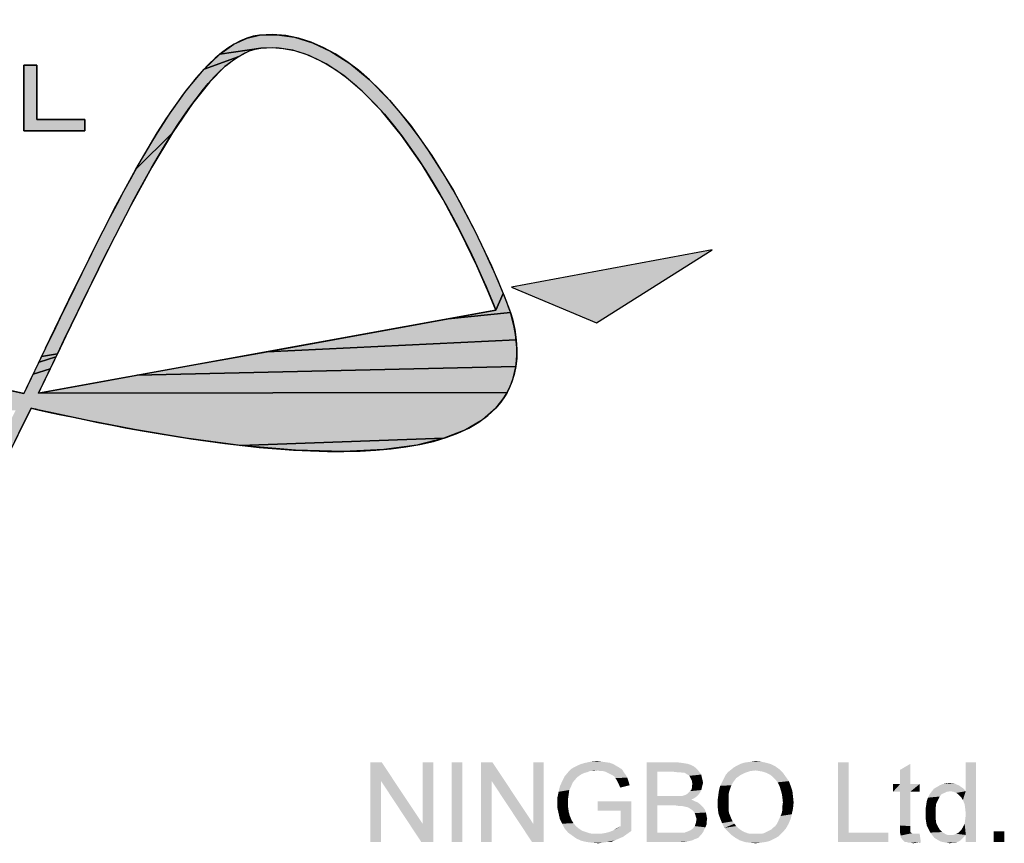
# Paper-space layout '61767N-2-A-2_1_1' of a CAD drawing. Header units: millimetres. Extents: x 0 to 594, y 1 to 420.
# Tile 156 of 222: x 497 to 512, y 17 to 29. Entities that reach past the tile are written whole.
import ezdxf

# ---------------------------------------------------------------- set-up
doc = ezdxf.new("R2010")
doc.units = ezdxf.units.MM
doc.header["$LTSCALE"] = 32.67
doc.layers.add('61767N-2-A-2DXF_CONTINUOUS_LINE', color=7, linetype='CONTINUOUS')

# ---------------------------------------------------------------- blocks, each defined once
blk = doc.blocks.new('LOGO_PHASE_NINGBO_BL31', base_point=(495.289, 25.446))
at = {"layer": '61767N-2-A-2DXF_CONTINUOUS_LINE', "linetype": 'Continuous'}
for points in [[(501.234, 29.171), (501.495, 29.134), (501.759, 29.053), (502.029, 28.925), (502.309, 28.745), (502.598, 28.508), (502.897, 28.206), (503.206, 27.834), (503.522, 27.388), (503.841, 26.868), (504.154, 26.284), (504.404, 25.756), (504.578, 25.347), (504.469, 25.101), (504.361, 25.364), (504.188, 25.759), (503.952, 26.246), (503.688, 26.738), (503.378, 27.248), (503.073, 27.683), (502.778, 28.046), (502.494, 28.339), (502.222, 28.569), (501.961, 28.742), (501.71, 28.865), (501.468, 28.943), (501.23, 28.979), (500.995, 28.973), (500.389, 28.883), (500.599, 29.032), (500.792, 29.122), (500.974, 29.164)], [(500.835, 28.935), (500.661, 28.847), (500.157, 28.663), (500.389, 28.883), (500.995, 28.973)], [(500.466, 28.7), (500.243, 28.476), (499.986, 28.157), (499.689, 27.72), (499.148, 27.184), (499.463, 27.721), (499.596, 27.93), (499.895, 28.353), (500.157, 28.663), (500.661, 28.847)], [(497.493, 28.721), (497.684, 28.721), (497.684, 27.919), (498.393, 27.919), (498.393, 27.751), (497.493, 27.751)], [(499.385, 27.213), (499.076, 26.648), (498.76, 26.036), (498.44, 25.389), (498.116, 24.719), (497.989, 24.457), (497.757, 24.417), (497.788, 24.481), (497.809, 24.524), (497.816, 24.54), (498.161, 25.256), (498.498, 25.941), (498.826, 26.588), (499.148, 27.184), (499.689, 27.72)], [(504.672, 25.107), (504.687, 25.066), (503.766, 24.974), (504.279, 25.067), (504.469, 25.101), (504.578, 25.347)], [(504.712, 24.974), (504.747, 24.815), (504.769, 24.666), (501.089, 24.489), (502.09, 24.67), (503.009, 24.837), (503.766, 24.974), (504.687, 25.066)], [(504.778, 24.526), (504.776, 24.394), (504.762, 24.27), (499.17, 24.142), (500.089, 24.308), (501.089, 24.489), (504.769, 24.666)], [(497.984, 24.446), (497.969, 24.414), (497.718, 24.337), (497.757, 24.417), (497.989, 24.457)], [(497.946, 24.367), (497.917, 24.307), (497.884, 24.238), (497.631, 24.155), (497.675, 24.248), (497.718, 24.337), (497.969, 24.414)], [(497.847, 24.163), (497.81, 24.086), (497.774, 24.01), (497.74, 23.939), (497.71, 23.877), (504.635, 23.888), (504.607, 23.839), (504.542, 23.745), (504.467, 23.656), (504.272, 23.485), (504.019, 23.336), (503.7, 23.21), (500.694, 23.106), (499.891, 23.213), (499.13, 23.341), (498.446, 23.474), (497.87, 23.595), (497.702, 23.631), (497.7, 23.631), (497.696, 23.632), (497.689, 23.634), (497.68, 23.636), (497.669, 23.638), (497.657, 23.641), (497.644, 23.644), (497.63, 23.647), (497.615, 23.65), (497.601, 23.653), (497.215, 22.868), (496.822, 22.103), (496.108, 21.203), (496.71, 22.301), (497.372, 23.621), (490.05, 23.648), (490.086, 23.703), (490.127, 23.756), (497.294, 23.914), (497.494, 23.872), (497.516, 23.918), (497.548, 23.984), (497.587, 24.065), (497.631, 24.155), (497.884, 24.238)], [(504.739, 24.154), (504.705, 24.043), (504.661, 23.938), (504.635, 23.888), (497.71, 23.877), (497.899, 23.912), (498.413, 24.005), (499.17, 24.142), (504.762, 24.27)], [(503.302, 23.111), (502.812, 23.044), (502.218, 23.016), (501.507, 23.035), (500.694, 23.106), (503.7, 23.21)]]:
    blk.add_hatch(color=7, dxfattribs=at).paths.add_polyline_path(points)
at = {"layer": '61767N-2-A-2DXF_CONTINUOUS_LINE', "color": 7, "linetype": 'Continuous'}
for p, q in [((497.493, 28.721), (497.684, 28.721)), ((497.493, 27.751), (497.493, 28.721)), ((497.493, 28.721), (497.493, 27.751)), ((497.684, 28.721), (497.493, 28.721)), ((497.684, 28.721), (497.684, 27.919)), ((497.684, 27.919), (497.684, 28.721)), ((497.684, 27.919), (498.393, 27.919)), ((498.393, 27.919), (497.684, 27.919)), ((498.393, 27.919), (498.393, 27.751)), ((498.393, 27.751), (498.393, 27.919)), ((498.393, 27.751), (497.493, 27.751)), ((497.493, 27.751), (498.393, 27.751)), ((507.666, 25.996), (504.697, 25.442)), ((507.666, 25.996), (504.697, 25.442)), ((505.953, 24.914), (507.666, 25.996)), ((505.953, 24.914), (507.666, 25.996)), ((504.697, 25.442), (505.953, 24.914)), ((504.697, 25.442), (505.953, 24.914)), ((504.469, 25.101), (497.71, 23.877)), ((504.469, 25.101), (497.71, 23.877)), ((504.687, 25.068), (504.686, 25.072)), ((504.687, 25.066), (504.687, 25.068)), ((497.816, 24.54), (497.494, 23.872)), ((497.71, 23.877), (497.989, 24.457)), ((497.71, 23.877), (497.989, 24.457)), ((497.601, 23.653), (497.702, 23.631))]:
    blk.add_line(p, q, dxfattribs=at)
for points in [[(501.234, 29.171), (501.495, 29.134), (501.759, 29.053), (502.029, 28.925), (502.309, 28.745), (502.598, 28.508), (502.897, 28.206), (503.206, 27.834), (503.522, 27.388), (503.841, 26.868), (504.154, 26.284), (504.404, 25.756), (504.578, 25.347), (504.469, 25.101), (504.361, 25.364), (504.188, 25.759), (503.952, 26.246), (503.688, 26.738), (503.378, 27.248), (503.073, 27.683), (502.778, 28.046), (502.494, 28.339), (502.222, 28.569), (501.961, 28.742), (501.71, 28.865), (501.468, 28.943), (501.23, 28.979), (500.995, 28.973), (500.389, 28.883), (500.599, 29.032), (500.792, 29.122), (500.974, 29.164), (501.234, 29.171)], [(500.835, 28.935), (500.661, 28.847), (500.157, 28.663), (500.389, 28.883), (500.995, 28.973), (500.835, 28.935)], [(500.466, 28.7), (500.243, 28.476), (499.986, 28.157), (499.689, 27.72), (499.148, 27.184), (499.463, 27.721), (499.596, 27.93), (499.895, 28.353), (500.157, 28.663), (500.661, 28.847), (500.466, 28.7)], [(497.493, 28.721), (497.684, 28.721), (497.684, 27.919), (498.393, 27.919), (498.393, 27.751), (497.493, 27.751), (497.493, 28.721)], [(499.385, 27.213), (499.076, 26.648), (498.76, 26.036), (498.44, 25.389), (498.116, 24.719), (497.989, 24.457), (497.757, 24.417), (497.788, 24.481), (497.809, 24.524), (497.816, 24.54), (498.161, 25.256), (498.498, 25.941), (498.826, 26.588), (499.148, 27.184), (499.689, 27.72), (499.385, 27.213)], [(504.672, 25.107), (504.687, 25.066), (503.766, 24.974), (504.279, 25.067), (504.469, 25.101), (504.578, 25.347), (504.672, 25.107)], [(504.712, 24.974), (504.747, 24.815), (504.769, 24.666), (501.089, 24.489), (502.09, 24.67), (503.009, 24.837), (503.766, 24.974), (504.687, 25.066), (504.712, 24.974)], [(504.778, 24.526), (504.776, 24.394), (504.762, 24.27), (499.17, 24.142), (500.089, 24.308), (501.089, 24.489), (504.769, 24.666), (504.778, 24.526)], [(497.984, 24.446), (497.969, 24.414), (497.718, 24.337), (497.757, 24.417), (497.989, 24.457), (497.984, 24.446)], [(497.946, 24.367), (497.917, 24.307), (497.884, 24.238), (497.631, 24.155), (497.675, 24.248), (497.718, 24.337), (497.969, 24.414), (497.946, 24.367)], [(497.847, 24.163), (497.81, 24.086), (497.774, 24.01), (497.74, 23.939), (497.71, 23.877), (504.635, 23.888), (504.607, 23.839), (504.542, 23.745), (504.467, 23.656), (504.272, 23.485), (504.019, 23.336), (503.7, 23.21), (500.694, 23.106), (499.891, 23.213), (499.13, 23.341), (498.446, 23.474), (497.87, 23.595), (497.702, 23.631), (497.7, 23.631), (497.696, 23.632), (497.689, 23.634), (497.68, 23.636), (497.669, 23.638), (497.657, 23.641), (497.644, 23.644), (497.63, 23.647), (497.615, 23.65), (497.601, 23.653), (497.215, 22.868)], [(497.294, 23.914), (497.494, 23.872), (497.516, 23.918), (497.548, 23.984), (497.587, 24.065), (497.631, 24.155), (497.884, 24.238), (497.847, 24.163)], [(504.739, 24.154), (504.705, 24.043), (504.661, 23.938), (504.635, 23.888), (497.71, 23.877), (497.899, 23.912), (498.413, 24.005), (499.17, 24.142), (504.762, 24.27), (504.739, 24.154)], [(503.302, 23.111), (502.812, 23.044), (502.218, 23.016), (501.507, 23.035), (500.694, 23.106), (503.7, 23.21), (503.302, 23.111)]]:
    blk.add_lwpolyline(points, dxfattribs=at)
for points in [[(504.686, 25.072), (504.621, 25.248), (503.088, 29.394), (500.974, 29.164)], [(500.974, 29.164), (499.989, 29.057), (498.982, 26.964), (497.816, 24.54)], [(500.995, 28.973), (502.794, 29.169), (504.228, 25.717), (504.469, 25.101)], [(500.995, 28.973), (502.794, 29.169), (504.228, 25.717), (504.469, 25.101)], [(497.989, 24.457), (499.083, 26.73), (500.116, 28.878), (500.995, 28.973)], [(497.989, 24.457), (499.083, 26.73), (500.116, 28.878), (500.995, 28.973)], [(497.494, 23.872), (495.947, 24.2), (491.209, 25.073), (490.127, 23.756)], [(504.467, 23.656), (504.786, 23.999), (504.86, 24.473), (504.687, 25.066)], [(493.443, 18.418), (494.948, 18.467), (496.322, 21.022), (497.601, 23.653)], [(497.702, 23.631), (499.236, 23.299), (503.312, 22.416), (504.467, 23.656)]]:
    blk.add_open_spline(points, degree=3, dxfattribs=at)
blk.add_solid([(504.697, 25.442), (507.666, 25.996), (505.953, 24.914)], dxfattribs=at)
at = {"layer": '61767N-2-A-2DXF_CONTINUOUS_LINE', "color": 2, "linetype": 'Continuous'}
for points in [[(502.781, 18.426), (502.773, 18.146), (502.615, 17.246)], [(502.781, 18.426), (502.615, 17.246), (502.615, 18.426)], [(502.773, 18.146), (502.781, 18.426), (503.385, 17.517)], [(503.367, 17.246), (503.385, 17.517), (503.542, 18.426)], [(503.367, 17.246), (503.542, 18.426), (503.542, 17.246)], [(503.542, 18.426), (503.385, 17.517), (503.385, 18.426)], [(503.971, 18.426), (503.813, 17.246), (503.813, 18.426)], [(503.813, 17.246), (503.971, 18.426), (503.971, 17.246)], [(504.417, 18.426), (504.408, 18.146), (504.251, 17.246)], [(504.417, 18.426), (504.251, 17.246), (504.251, 18.426)], [(504.408, 18.146), (504.417, 18.426), (505.02, 17.517)], [(505.003, 17.246), (505.02, 17.517), (505.177, 18.426)], [(505.003, 17.246), (505.177, 18.426), (505.177, 17.246)], [(505.177, 18.426), (505.02, 17.517), (505.02, 18.426)], [(506.288, 18.348), (505.588, 18.33), (505.65, 18.365)], [(505.588, 18.33), (506.288, 18.348), (506.332, 18.321)], [(506.201, 18.4), (506.244, 18.374), (505.65, 18.365)], [(506.201, 18.4), (505.65, 18.365), (505.728, 18.4)], [(505.65, 18.365), (506.244, 18.374), (506.288, 18.348)], [(506.148, 18.418), (505.728, 18.4), (505.798, 18.418)], [(505.728, 18.4), (506.148, 18.418), (506.201, 18.4)], [(506.026, 18.435), (506.087, 18.426), (505.798, 18.418)], [(506.026, 18.435), (505.798, 18.418), (505.877, 18.435)], [(505.798, 18.418), (506.087, 18.426), (506.148, 18.418)], [(505.877, 18.435), (505.964, 18.444), (506.026, 18.435)], [(506.699, 18.426), (507.136, 18.426), (506.856, 18.286)], [(506.856, 18.286), (506.699, 17.246), (506.699, 18.426)], [(507.136, 18.426), (507.197, 18.418), (506.856, 18.286)], [(507.197, 18.418), (507.259, 18.409), (506.856, 18.286)], [(507.259, 18.409), (507.311, 18.4), (506.856, 18.286)], [(507.311, 18.4), (507.355, 18.383), (506.856, 18.286)], [(507.355, 18.383), (507.39, 18.365), (506.856, 18.286)], [(507.39, 18.365), (507.425, 18.339), (506.856, 18.286)], [(507.425, 18.339), (507.451, 18.313), (506.856, 18.286)], [(508.658, 18.321), (507.941, 18.313), (507.984, 18.348)], [(508.597, 18.365), (507.984, 18.348), (508.028, 18.374)], [(507.984, 18.348), (508.597, 18.365), (508.658, 18.321)], [(508.527, 18.4), (508.028, 18.374), (508.081, 18.4)], [(508.028, 18.374), (508.527, 18.4), (508.597, 18.365)], [(508.457, 18.418), (508.081, 18.4), (508.133, 18.418)], [(508.081, 18.4), (508.457, 18.418), (508.527, 18.4)], [(508.133, 18.418), (508.186, 18.426), (508.387, 18.435)], [(508.133, 18.418), (508.387, 18.435), (508.457, 18.418)], [(508.387, 18.435), (508.186, 18.426), (508.247, 18.435)], [(508.247, 18.435), (508.308, 18.444), (508.387, 18.435)], [(509.681, 18.426), (509.681, 17.386), (509.524, 17.246)], [(509.681, 18.426), (509.524, 17.246), (509.524, 18.426)], [(510.442, 18.103), (510.442, 18.313), (510.59, 18.4)], [(510.442, 18.103), (510.59, 18.4), (510.59, 18.103)], [(511.369, 17.867), (511.412, 17.998), (511.561, 18.426)], [(511.395, 17.805), (511.369, 17.867), (511.561, 18.426)], [(511.404, 17.735), (511.395, 17.805), (511.561, 18.426)], [(511.395, 17.517), (511.404, 17.587), (511.561, 18.426)], [(511.412, 17.351), (511.395, 17.517), (511.561, 18.426)], [(511.412, 17.657), (511.404, 17.735), (511.561, 18.426)], [(511.404, 17.587), (511.412, 17.657), (511.561, 18.426)], [(511.561, 18.426), (511.412, 17.998), (511.412, 18.426)], [(511.412, 17.246), (511.412, 17.351), (511.561, 18.426)], [(511.412, 17.246), (511.561, 18.426), (511.561, 17.246)], [(505.676, 18.208), (505.449, 18.146), (505.484, 18.216)], [(505.676, 18.208), (505.65, 18.181), (505.449, 18.146)], [(505.816, 18.278), (505.781, 18.269), (505.484, 18.216)], [(505.816, 18.278), (505.484, 18.216), (505.536, 18.278)], [(505.781, 18.269), (505.737, 18.251), (505.484, 18.216)], [(505.737, 18.251), (505.711, 18.234), (505.484, 18.216)], [(505.484, 18.216), (505.711, 18.234), (505.676, 18.208)], [(505.964, 18.304), (505.536, 18.278), (505.588, 18.33)], [(505.964, 18.304), (505.86, 18.295), (505.536, 18.278)], [(505.536, 18.278), (505.86, 18.295), (505.816, 18.278)], [(505.588, 18.33), (506.332, 18.321), (505.964, 18.304)], [(505.86, 18.295), (505.964, 18.304), (505.912, 18.295)], [(506.008, 18.295), (505.964, 18.304), (506.332, 18.321)], [(506.052, 18.295), (506.008, 18.295), (506.332, 18.321)], [(506.087, 18.286), (506.052, 18.295), (506.332, 18.321)], [(506.087, 18.286), (506.332, 18.321), (506.358, 18.278)], [(506.358, 18.278), (506.122, 18.269), (506.087, 18.286)], [(506.157, 18.251), (506.122, 18.269), (506.358, 18.278)], [(506.157, 18.251), (506.358, 18.278), (506.384, 18.243)], [(506.384, 18.243), (506.192, 18.234), (506.157, 18.251)], [(506.218, 18.216), (506.192, 18.234), (506.384, 18.243)], [(506.218, 18.216), (506.384, 18.243), (506.41, 18.199)], [(506.41, 18.199), (506.236, 18.19), (506.218, 18.216)], [(506.253, 18.164), (506.236, 18.19), (506.41, 18.199)], [(506.253, 18.164), (506.41, 18.199), (506.428, 18.146)], [(506.856, 18.286), (506.856, 17.928), (506.699, 17.246)], [(507.084, 18.286), (506.856, 18.286), (507.451, 18.313)], [(507.145, 18.278), (507.084, 18.286), (507.451, 18.313)], [(507.189, 18.278), (507.145, 18.278), (507.451, 18.313)], [(507.189, 18.278), (507.451, 18.313), (507.477, 18.278)], [(507.477, 18.278), (507.232, 18.269), (507.189, 18.278)], [(507.259, 18.269), (507.232, 18.269), (507.477, 18.278)], [(507.285, 18.251), (507.259, 18.269), (507.477, 18.278)], [(507.302, 18.243), (507.285, 18.251), (507.477, 18.278)], [(507.302, 18.243), (507.477, 18.278), (507.504, 18.243)], [(507.504, 18.243), (507.329, 18.225), (507.302, 18.243)], [(507.337, 18.208), (507.329, 18.225), (507.504, 18.243)], [(507.337, 18.208), (507.504, 18.243), (507.512, 18.199)], [(507.512, 18.199), (507.364, 18.155), (507.337, 18.208)], [(507.512, 18.199), (507.521, 18.164), (507.364, 18.155)], [(508.081, 18.234), (508.019, 18.19), (507.836, 18.181)], [(508.081, 18.234), (507.836, 18.181), (507.862, 18.234)], [(507.836, 18.181), (508.019, 18.19), (507.993, 18.155)], [(508.151, 18.269), (507.862, 18.234), (507.897, 18.278)], [(507.862, 18.234), (508.151, 18.269), (508.081, 18.234)], [(508.308, 18.304), (507.897, 18.278), (507.941, 18.313)], [(508.308, 18.304), (508.229, 18.295), (507.897, 18.278)], [(507.897, 18.278), (508.229, 18.295), (508.151, 18.269)], [(508.308, 18.304), (507.941, 18.313), (508.658, 18.321)], [(508.36, 18.295), (508.308, 18.304), (508.658, 18.321)], [(508.413, 18.286), (508.36, 18.295), (508.658, 18.321)], [(508.465, 18.269), (508.413, 18.286), (508.658, 18.321)], [(508.465, 18.269), (508.658, 18.321), (508.71, 18.269)], [(508.71, 18.269), (508.518, 18.243), (508.465, 18.269)], [(508.562, 18.208), (508.518, 18.243), (508.71, 18.269)], [(508.562, 18.208), (508.71, 18.269), (508.754, 18.208)], [(508.754, 18.208), (508.597, 18.173), (508.562, 18.208)], [(508.597, 18.173), (508.754, 18.208), (508.798, 18.146)], [(502.615, 17.246), (502.773, 18.146), (502.773, 17.246)], [(503.385, 17.517), (503.367, 17.246), (502.773, 18.146)], [(504.251, 17.246), (504.408, 18.146), (504.408, 17.246)], [(505.02, 17.517), (505.003, 17.246), (504.408, 18.146)], [(505.58, 18.068), (505.553, 18.015), (505.396, 17.989)], [(505.58, 18.068), (505.396, 17.989), (505.414, 18.068)], [(505.606, 18.129), (505.414, 18.068), (505.449, 18.146)], [(505.414, 18.068), (505.606, 18.129), (505.58, 18.068)], [(505.449, 18.146), (505.65, 18.181), (505.606, 18.129)], [(506.428, 18.146), (506.271, 18.129), (506.253, 18.164)], [(506.288, 18.094), (506.271, 18.129), (506.428, 18.146)], [(506.288, 18.094), (506.428, 18.146), (506.445, 18.085)], [(506.445, 18.085), (506.306, 18.05), (506.288, 18.094)], [(507.355, 18.015), (507.364, 18.042), (507.512, 18.05)], [(507.355, 18.015), (507.512, 18.05), (507.504, 18.015)], [(507.364, 18.155), (507.521, 18.164), (507.53, 18.12)], [(507.53, 18.12), (507.372, 18.103), (507.364, 18.155)], [(507.521, 18.085), (507.364, 18.068), (507.372, 18.103)], [(507.364, 18.068), (507.521, 18.085), (507.512, 18.05)], [(507.512, 18.05), (507.364, 18.042), (507.364, 18.068)], [(507.372, 18.103), (507.53, 18.12), (507.521, 18.085)], [(507.932, 18.042), (507.766, 18.015), (507.783, 18.077)], [(507.766, 18.015), (507.932, 18.042), (507.915, 17.989)], [(507.967, 18.12), (507.783, 18.077), (507.81, 18.129)], [(507.967, 18.12), (507.949, 18.085), (507.783, 18.077)], [(507.783, 18.077), (507.949, 18.085), (507.932, 18.042)], [(507.993, 18.155), (507.81, 18.129), (507.836, 18.181)], [(507.81, 18.129), (507.993, 18.155), (507.967, 18.12)], [(508.798, 18.146), (508.632, 18.129), (508.597, 18.173)], [(508.658, 18.077), (508.632, 18.129), (508.798, 18.146)], [(508.658, 18.077), (508.798, 18.146), (508.824, 18.077)], [(508.824, 18.077), (508.675, 18.024), (508.658, 18.077)], [(508.675, 18.024), (508.824, 18.077), (508.85, 17.998)], [(510.59, 18.103), (510.73, 18.103), (510.337, 17.989)], [(510.442, 18.103), (510.59, 18.103), (510.337, 17.989)], [(510.442, 18.103), (510.337, 17.989), (510.337, 18.103)], [(510.442, 17.989), (510.337, 17.989), (510.73, 18.103)], [(510.59, 17.989), (510.442, 17.989), (510.73, 18.103)], [(510.59, 17.989), (510.73, 18.103), (510.73, 17.989)], [(511.369, 18.042), (510.94, 18.033), (510.984, 18.059)], [(511.185, 17.998), (510.94, 18.033), (511.369, 18.042)], [(511.307, 18.085), (510.984, 18.059), (511.028, 18.085)], [(510.984, 18.059), (511.307, 18.085), (511.369, 18.042)], [(511.281, 18.094), (511.028, 18.085), (511.071, 18.103)], [(511.028, 18.085), (511.281, 18.094), (511.307, 18.085)], [(511.211, 18.112), (511.246, 18.112), (511.071, 18.103)], [(511.211, 18.112), (511.071, 18.103), (511.124, 18.112)], [(511.071, 18.103), (511.246, 18.112), (511.281, 18.094)], [(511.124, 18.112), (511.176, 18.12), (511.211, 18.112)], [(511.185, 17.998), (511.369, 18.042), (511.412, 17.998)], [(505.545, 17.954), (505.379, 17.91), (505.396, 17.989)], [(505.379, 17.91), (505.545, 17.954), (505.536, 17.893)], [(505.536, 17.893), (505.379, 17.823), (505.379, 17.91)], [(505.396, 17.989), (505.553, 18.015), (505.545, 17.954)], [(506.856, 17.928), (506.856, 17.788), (506.699, 17.246)], [(507.224, 17.928), (507.434, 17.919), (506.856, 17.788)], [(507.189, 17.928), (507.224, 17.928), (506.856, 17.788)], [(507.154, 17.928), (507.189, 17.928), (506.856, 17.788)], [(507.101, 17.928), (507.154, 17.928), (506.856, 17.788)], [(506.856, 17.928), (507.101, 17.928), (506.856, 17.788)], [(507.434, 17.919), (507.399, 17.893), (506.856, 17.788)], [(507.224, 17.928), (507.25, 17.937), (507.46, 17.945)], [(507.224, 17.928), (507.46, 17.945), (507.434, 17.919)], [(507.46, 17.945), (507.25, 17.937), (507.276, 17.945)], [(507.276, 17.945), (507.302, 17.963), (507.486, 17.98)], [(507.276, 17.945), (507.486, 17.98), (507.46, 17.945)], [(507.486, 17.98), (507.302, 17.963), (507.32, 17.98)], [(507.32, 17.98), (507.337, 17.998), (507.504, 18.015)], [(507.32, 17.98), (507.504, 18.015), (507.486, 17.98)], [(507.504, 18.015), (507.337, 17.998), (507.355, 18.015)], [(507.906, 17.937), (507.748, 17.884), (507.757, 17.954)], [(507.748, 17.884), (507.906, 17.937), (507.906, 17.875)], [(507.915, 17.989), (507.757, 17.954), (507.766, 18.015)], [(507.757, 17.954), (507.915, 17.989), (507.906, 17.937)], [(508.85, 17.998), (508.693, 17.963), (508.675, 18.024)], [(508.693, 17.963), (508.85, 17.998), (508.859, 17.919)], [(508.859, 17.919), (508.702, 17.902), (508.693, 17.963)], [(508.71, 17.832), (508.702, 17.902), (508.859, 17.919)], [(508.71, 17.832), (508.859, 17.919), (508.868, 17.832)], [(510.59, 17.989), (510.442, 17.491), (510.442, 17.989)], [(510.442, 17.491), (510.59, 17.989), (510.59, 17.482)], [(511.001, 17.867), (510.835, 17.849), (510.853, 17.902)], [(511.054, 17.954), (511.028, 17.919), (510.853, 17.902)], [(511.054, 17.954), (510.853, 17.902), (510.879, 17.954)], [(510.853, 17.902), (511.028, 17.919), (511.001, 17.867)], [(511.133, 17.989), (511.098, 17.972), (510.879, 17.954)], [(511.133, 17.989), (510.879, 17.954), (510.905, 17.989)], [(510.879, 17.954), (511.098, 17.972), (511.054, 17.954)], [(511.185, 17.998), (510.905, 17.989), (510.94, 18.033)], [(510.905, 17.989), (511.185, 17.998), (511.133, 17.989)], [(511.412, 17.998), (511.229, 17.989), (511.185, 17.998)], [(511.272, 17.972), (511.229, 17.989), (511.412, 17.998)], [(511.307, 17.945), (511.272, 17.972), (511.412, 17.998)], [(511.342, 17.91), (511.307, 17.945), (511.412, 17.998)], [(511.369, 17.867), (511.342, 17.91), (511.412, 17.998)], [(505.536, 17.893), (505.536, 17.832), (505.379, 17.823)], [(505.379, 17.823), (505.536, 17.832), (505.536, 17.762)], [(505.536, 17.762), (505.379, 17.744), (505.379, 17.823)], [(505.379, 17.744), (505.536, 17.762), (505.545, 17.692)], [(506.472, 17.849), (505.973, 17.709), (505.973, 17.849)], [(506.314, 17.709), (505.973, 17.709), (506.472, 17.849)], [(506.314, 17.482), (506.314, 17.709), (506.472, 17.849)], [(506.314, 17.482), (506.472, 17.849), (506.472, 17.412)], [(506.856, 17.788), (506.856, 17.386), (506.699, 17.246)], [(507.399, 17.893), (507.355, 17.875), (506.856, 17.788)], [(507.355, 17.875), (507.407, 17.849), (506.856, 17.788)], [(507.407, 17.849), (507.451, 17.832), (506.856, 17.788)], [(507.451, 17.832), (507.495, 17.797), (506.856, 17.788)], [(507.119, 17.788), (506.856, 17.788), (507.495, 17.797)], [(507.171, 17.779), (507.119, 17.788), (507.495, 17.797)], [(507.215, 17.779), (507.171, 17.779), (507.495, 17.797)], [(507.259, 17.77), (507.215, 17.779), (507.495, 17.797)], [(507.294, 17.762), (507.259, 17.77), (507.495, 17.797)], [(507.294, 17.762), (507.495, 17.797), (507.53, 17.762)], [(507.53, 17.762), (507.32, 17.753), (507.294, 17.762)], [(507.346, 17.735), (507.32, 17.753), (507.53, 17.762)], [(507.346, 17.735), (507.53, 17.762), (507.556, 17.727)], [(507.906, 17.875), (507.748, 17.814), (507.748, 17.884)], [(507.748, 17.814), (507.906, 17.875), (507.906, 17.814)], [(507.906, 17.814), (507.906, 17.762), (507.748, 17.744)], [(507.906, 17.814), (507.748, 17.744), (507.748, 17.814)], [(507.748, 17.744), (507.906, 17.762), (507.906, 17.718)], [(508.868, 17.832), (508.702, 17.779), (508.71, 17.832)], [(508.702, 17.779), (508.868, 17.832), (508.859, 17.744)], [(508.859, 17.744), (508.702, 17.727), (508.702, 17.779)], [(510.966, 17.744), (510.818, 17.735), (510.826, 17.788)], [(510.975, 17.814), (510.826, 17.788), (510.835, 17.849)], [(510.826, 17.788), (510.975, 17.814), (510.966, 17.744)], [(510.835, 17.849), (511.001, 17.867), (510.975, 17.814)], [(505.545, 17.692), (505.396, 17.666), (505.379, 17.744)], [(505.396, 17.666), (505.545, 17.692), (505.562, 17.631)], [(505.562, 17.631), (505.414, 17.587), (505.396, 17.666)], [(505.414, 17.587), (505.562, 17.631), (505.588, 17.569)], [(507.556, 17.727), (507.372, 17.718), (507.346, 17.735)], [(507.39, 17.701), (507.372, 17.718), (507.556, 17.727)], [(507.39, 17.701), (507.556, 17.727), (507.573, 17.683)], [(507.573, 17.683), (507.407, 17.674), (507.39, 17.701)], [(507.416, 17.648), (507.407, 17.674), (507.573, 17.683)], [(507.416, 17.648), (507.573, 17.683), (507.582, 17.631)], [(507.582, 17.631), (507.425, 17.613), (507.416, 17.648)], [(507.434, 17.587), (507.425, 17.613), (507.582, 17.631)], [(507.434, 17.587), (507.582, 17.631), (507.591, 17.587)], [(507.906, 17.718), (507.757, 17.666), (507.748, 17.744)], [(507.906, 17.718), (507.915, 17.674), (507.757, 17.666)], [(507.757, 17.666), (507.915, 17.674), (507.932, 17.631)], [(507.932, 17.631), (507.783, 17.596), (507.757, 17.666)], [(507.783, 17.596), (507.932, 17.631), (507.949, 17.587)], [(508.658, 17.596), (508.675, 17.631), (508.841, 17.657)], [(508.658, 17.596), (508.841, 17.657), (508.824, 17.587)], [(508.841, 17.657), (508.675, 17.631), (508.693, 17.674)], [(508.693, 17.674), (508.702, 17.727), (508.859, 17.744)], [(508.693, 17.674), (508.859, 17.744), (508.841, 17.657)], [(510.818, 17.666), (510.818, 17.735), (510.966, 17.744)], [(510.818, 17.666), (510.966, 17.744), (510.966, 17.666)], [(510.966, 17.666), (510.818, 17.604), (510.818, 17.666)], [(510.818, 17.604), (510.966, 17.666), (510.966, 17.596)], [(510.966, 17.596), (510.826, 17.543), (510.818, 17.604)], [(505.588, 17.569), (505.449, 17.517), (505.414, 17.587)], [(505.588, 17.569), (505.615, 17.526), (505.449, 17.517)], [(505.449, 17.517), (505.615, 17.526), (505.65, 17.482)], [(505.65, 17.482), (505.484, 17.447), (505.449, 17.517)], [(505.484, 17.447), (505.65, 17.482), (505.693, 17.447)], [(506.209, 17.421), (506.279, 17.464), (506.314, 17.482)], [(506.472, 17.412), (506.209, 17.421), (506.314, 17.482)], [(506.209, 17.421), (506.244, 17.447), (506.279, 17.464)], [(507.565, 17.464), (507.381, 17.447), (507.407, 17.482)], [(507.381, 17.447), (507.565, 17.464), (507.547, 17.429)], [(507.582, 17.508), (507.407, 17.482), (507.425, 17.534)], [(507.407, 17.482), (507.582, 17.508), (507.565, 17.464)], [(507.591, 17.587), (507.582, 17.543), (507.425, 17.534)], [(507.591, 17.587), (507.425, 17.534), (507.434, 17.587)], [(507.425, 17.534), (507.582, 17.543), (507.582, 17.508)], [(507.949, 17.587), (507.81, 17.526), (507.783, 17.596)], [(507.949, 17.587), (507.967, 17.552), (507.81, 17.526)], [(507.81, 17.526), (507.967, 17.552), (507.993, 17.517)], [(507.993, 17.517), (507.845, 17.456), (507.81, 17.526)], [(507.993, 17.517), (508.019, 17.482), (507.845, 17.456)], [(507.845, 17.456), (508.019, 17.482), (508.046, 17.456)], [(508.562, 17.456), (508.597, 17.482), (508.789, 17.508)], [(508.562, 17.456), (508.789, 17.508), (508.754, 17.447)], [(508.789, 17.508), (508.597, 17.482), (508.623, 17.517)], [(508.623, 17.517), (508.64, 17.552), (508.824, 17.587)], [(508.623, 17.517), (508.824, 17.587), (508.789, 17.508)], [(508.824, 17.587), (508.64, 17.552), (508.658, 17.596)], [(510.59, 17.482), (510.442, 17.429), (510.442, 17.491)], [(510.59, 17.482), (510.59, 17.456), (510.442, 17.429)], [(510.826, 17.543), (510.966, 17.596), (510.975, 17.526)], [(510.975, 17.526), (510.835, 17.491), (510.826, 17.543)], [(510.835, 17.491), (510.975, 17.526), (511.001, 17.473)], [(511.001, 17.473), (510.861, 17.438), (510.835, 17.491)], [(510.861, 17.438), (511.001, 17.473), (511.028, 17.429)], [(511.412, 17.351), (511.342, 17.421), (511.369, 17.464)], [(511.412, 17.351), (511.369, 17.464), (511.395, 17.517)], [(505.693, 17.447), (505.536, 17.386), (505.484, 17.447)], [(505.693, 17.447), (505.746, 17.412), (505.536, 17.386)], [(505.746, 17.412), (505.798, 17.394), (505.536, 17.386)], [(505.536, 17.386), (505.798, 17.394), (505.851, 17.377)], [(505.851, 17.377), (505.597, 17.342), (505.536, 17.386)], [(505.851, 17.377), (505.903, 17.368), (505.597, 17.342)], [(506.017, 17.368), (506.41, 17.368), (505.597, 17.342)], [(505.964, 17.368), (506.017, 17.368), (505.597, 17.342)], [(505.903, 17.368), (505.964, 17.368), (505.597, 17.342)], [(505.597, 17.342), (506.41, 17.368), (506.349, 17.324)], [(506.349, 17.324), (505.658, 17.298), (505.597, 17.342)], [(505.658, 17.298), (506.349, 17.324), (506.288, 17.298)], [(506.017, 17.368), (506.069, 17.377), (506.472, 17.412)], [(506.017, 17.368), (506.472, 17.412), (506.41, 17.368)], [(506.069, 17.377), (506.113, 17.386), (506.472, 17.412)], [(506.113, 17.386), (506.166, 17.403), (506.472, 17.412)], [(506.472, 17.412), (506.166, 17.403), (506.209, 17.421)], [(507.259, 17.386), (507.512, 17.368), (506.699, 17.246)], [(507.232, 17.386), (507.259, 17.386), (506.699, 17.246)], [(507.215, 17.386), (507.232, 17.386), (506.699, 17.246)], [(507.18, 17.386), (507.215, 17.386), (506.699, 17.246)], [(507.145, 17.386), (507.18, 17.386), (506.699, 17.246)], [(506.856, 17.386), (507.145, 17.386), (506.699, 17.246)], [(507.512, 17.368), (507.486, 17.342), (506.699, 17.246)], [(507.486, 17.342), (507.469, 17.316), (506.699, 17.246)], [(507.469, 17.316), (507.434, 17.298), (506.699, 17.246)], [(507.53, 17.394), (507.259, 17.386), (507.302, 17.403)], [(507.259, 17.386), (507.53, 17.394), (507.512, 17.368)], [(507.302, 17.403), (507.346, 17.421), (507.547, 17.429)], [(507.302, 17.403), (507.547, 17.429), (507.53, 17.394)], [(507.547, 17.429), (507.346, 17.421), (507.381, 17.447)], [(508.046, 17.456), (507.897, 17.403), (507.845, 17.456)], [(508.046, 17.456), (508.081, 17.429), (507.897, 17.403)], [(508.081, 17.429), (508.107, 17.412), (507.897, 17.403)], [(507.897, 17.403), (508.107, 17.412), (508.142, 17.394)], [(508.142, 17.394), (507.949, 17.351), (507.897, 17.403)], [(508.142, 17.394), (508.186, 17.377), (507.949, 17.351)], [(508.186, 17.377), (508.221, 17.368), (507.949, 17.351)], [(508.343, 17.368), (508.387, 17.368), (507.949, 17.351)], [(508.299, 17.368), (508.343, 17.368), (507.949, 17.351)], [(508.264, 17.368), (508.299, 17.368), (507.949, 17.351)], [(508.221, 17.368), (508.264, 17.368), (507.949, 17.351)], [(508.649, 17.333), (507.949, 17.351), (508.387, 17.368)], [(508.649, 17.333), (508.011, 17.307), (507.949, 17.351)], [(508.011, 17.307), (508.649, 17.333), (508.588, 17.298)], [(508.387, 17.368), (508.43, 17.377), (508.702, 17.386)], [(508.387, 17.368), (508.702, 17.386), (508.649, 17.333)], [(508.702, 17.386), (508.43, 17.377), (508.465, 17.394)], [(508.465, 17.394), (508.5, 17.412), (508.754, 17.447)], [(508.465, 17.394), (508.754, 17.447), (508.702, 17.386)], [(508.5, 17.412), (508.535, 17.429), (508.754, 17.447)], [(508.754, 17.447), (508.535, 17.429), (508.562, 17.456)], [(509.681, 17.386), (510.267, 17.386), (509.524, 17.246)], [(509.524, 17.246), (510.267, 17.386), (510.267, 17.246)], [(510.442, 17.429), (510.59, 17.456), (510.59, 17.429)], [(510.59, 17.429), (510.59, 17.412), (510.442, 17.377)], [(510.59, 17.429), (510.442, 17.377), (510.442, 17.429)], [(510.59, 17.412), (510.59, 17.403), (510.442, 17.377)], [(510.59, 17.403), (510.599, 17.386), (510.442, 17.377)], [(510.442, 17.377), (510.599, 17.386), (510.617, 17.377)], [(510.617, 17.377), (510.45, 17.342), (510.442, 17.377)], [(510.617, 17.377), (510.634, 17.368), (510.45, 17.342)], [(510.695, 17.368), (510.73, 17.368), (510.45, 17.342)], [(510.669, 17.368), (510.695, 17.368), (510.45, 17.342)], [(510.634, 17.368), (510.669, 17.368), (510.45, 17.342)], [(510.45, 17.316), (510.45, 17.342), (510.73, 17.368)], [(510.477, 17.281), (510.45, 17.316), (510.73, 17.368)], [(510.512, 17.246), (510.477, 17.281), (510.73, 17.368)], [(510.538, 17.246), (510.512, 17.246), (510.73, 17.368)], [(510.538, 17.246), (510.73, 17.368), (510.748, 17.246)], [(511.028, 17.429), (510.888, 17.386), (510.861, 17.438)], [(511.028, 17.429), (511.063, 17.394), (510.888, 17.386)], [(510.888, 17.386), (511.063, 17.394), (511.106, 17.368)], [(511.106, 17.368), (510.914, 17.351), (510.888, 17.386)], [(510.914, 17.351), (511.106, 17.368), (511.141, 17.351)], [(511.141, 17.351), (510.949, 17.307), (510.914, 17.351)], [(511.412, 17.351), (511.386, 17.324), (510.949, 17.307)], [(511.229, 17.351), (511.412, 17.351), (510.949, 17.307)], [(511.185, 17.351), (511.229, 17.351), (510.949, 17.307)], [(511.141, 17.351), (511.185, 17.351), (510.949, 17.307)], [(510.949, 17.307), (511.386, 17.324), (511.36, 17.298)], [(511.412, 17.351), (511.229, 17.351), (511.272, 17.368)], [(511.412, 17.351), (511.272, 17.368), (511.307, 17.386)], [(511.412, 17.351), (511.307, 17.386), (511.342, 17.421)], [(511.981, 17.403), (511.823, 17.246), (511.823, 17.403)], [(511.823, 17.246), (511.981, 17.403), (511.981, 17.246)], [(506.288, 17.298), (505.737, 17.263), (505.658, 17.298)], [(506.288, 17.298), (506.227, 17.272), (505.737, 17.263)], [(505.816, 17.246), (505.737, 17.263), (506.227, 17.272)], [(506.104, 17.246), (505.816, 17.246), (506.227, 17.272)], [(506.104, 17.246), (505.895, 17.237), (505.816, 17.246)], [(505.895, 17.237), (506.104, 17.246), (506.043, 17.237)], [(506.043, 17.237), (505.982, 17.228), (505.895, 17.237)], [(506.104, 17.246), (506.227, 17.272), (506.166, 17.246)], [(507.434, 17.298), (507.407, 17.29), (506.699, 17.246)], [(507.407, 17.29), (507.372, 17.272), (506.699, 17.246)], [(507.372, 17.272), (507.337, 17.263), (506.699, 17.246)], [(507.337, 17.263), (507.294, 17.255), (506.699, 17.246)], [(507.145, 17.246), (506.699, 17.246), (507.294, 17.255)], [(507.197, 17.246), (507.145, 17.246), (507.294, 17.255)], [(507.197, 17.246), (507.294, 17.255), (507.25, 17.246)], [(508.588, 17.298), (508.072, 17.272), (508.011, 17.307)], [(508.072, 17.272), (508.588, 17.298), (508.518, 17.263)], [(508.518, 17.263), (508.151, 17.246), (508.072, 17.272)], [(508.151, 17.246), (508.518, 17.263), (508.448, 17.246)], [(508.448, 17.246), (508.221, 17.237), (508.151, 17.246)], [(508.221, 17.237), (508.448, 17.246), (508.378, 17.237)], [(508.378, 17.237), (508.308, 17.228), (508.221, 17.237)], [(510.748, 17.246), (510.564, 17.237), (510.538, 17.246)], [(510.599, 17.237), (510.564, 17.237), (510.748, 17.246)], [(510.599, 17.237), (510.748, 17.246), (510.687, 17.237)], [(510.687, 17.237), (510.634, 17.228), (510.599, 17.237)], [(511.36, 17.298), (510.993, 17.281), (510.949, 17.307)], [(510.993, 17.281), (511.36, 17.298), (511.334, 17.272)], [(511.334, 17.272), (511.036, 17.255), (510.993, 17.281)], [(511.036, 17.255), (511.334, 17.272), (511.307, 17.255)], [(511.307, 17.255), (511.08, 17.246), (511.036, 17.255)], [(511.08, 17.246), (511.307, 17.255), (511.281, 17.246)], [(511.281, 17.246), (511.124, 17.237), (511.08, 17.246)], [(511.211, 17.237), (511.124, 17.237), (511.281, 17.246)], [(511.211, 17.237), (511.176, 17.228), (511.124, 17.237)], [(511.211, 17.237), (511.281, 17.246), (511.246, 17.237)]]:
    blk.add_solid(points, dxfattribs=at)

psp = doc.layouts.new('61767N-2-A-2_1_1')

# ---------------------------------------------------------------- block references
at = {"layer": '61767N-2-A-2DXF_CONTINUOUS_LINE', "color": 2, "linetype": 'Continuous'}
psp.add_blockref('LOGO_PHASE_NINGBO_BL31', (495.2888, 25.4464), dxfattribs=at)

doc.saveas('drawing.dxf')
